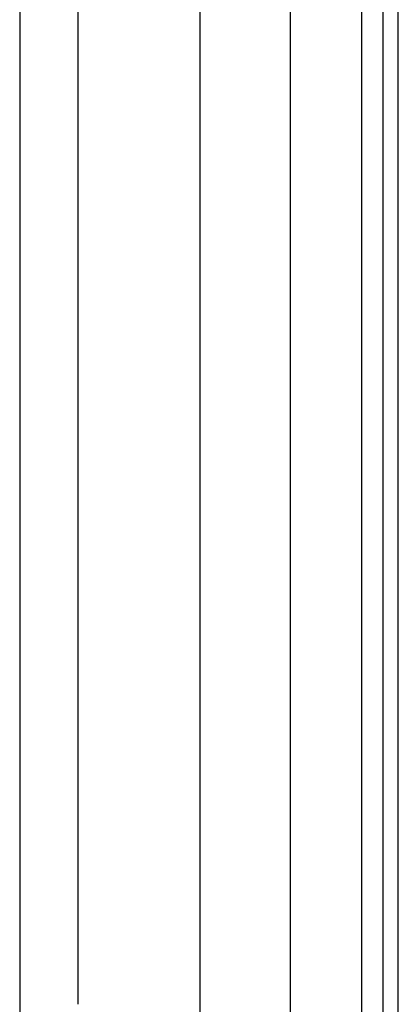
# Model space of a CAD drawing. Header units: inches. Extents: x 5 to 161, y 9 to 87.
# Tile 83 of 195: x 32.98 to 34.64, y 31.65 to 35.95. Entities that reach past the tile are written whole.
import ezdxf

# ---------------------------------------------------------------- set-up
doc = ezdxf.new("R2010")
doc.units = ezdxf.units.IN
doc.header["$MEASUREMENT"] = 0
doc.layers.add('Visible Edges(ANSI)', color=7, linetype='Continuous', lineweight=25)
doc.layers.add('Visible Tangent Edges(ANSI)', color=7, linetype='Continuous', lineweight=25)

msp = doc.modelspace()

# ---------------------------------------------------------------- linework, layer by layer
at = {"layer": 'Visible Edges(ANSI)'}
for p, q in [((33.7724, 25.559), (33.7724, 41.3386)), ((34.1661, 40.5246), (34.1661, 26.3731)), ((34.5705, 40.1816), (34.5705, 26.7161)), ((34.6385, 26.7161), (34.6385, 40.1816)), ((32.9825, 36.4857), (32.9825, 31.5639)), ((33.2367, 36.3997), (33.2367, 31.6499))]:
    msp.add_line(p, q, dxfattribs=at)
at = {"layer": 'Visible Tangent Edges(ANSI)'}
msp.add_line((34.4775, 40.2529), (34.4775, 26.6447), dxfattribs=at)

doc.saveas('drawing.dxf')
